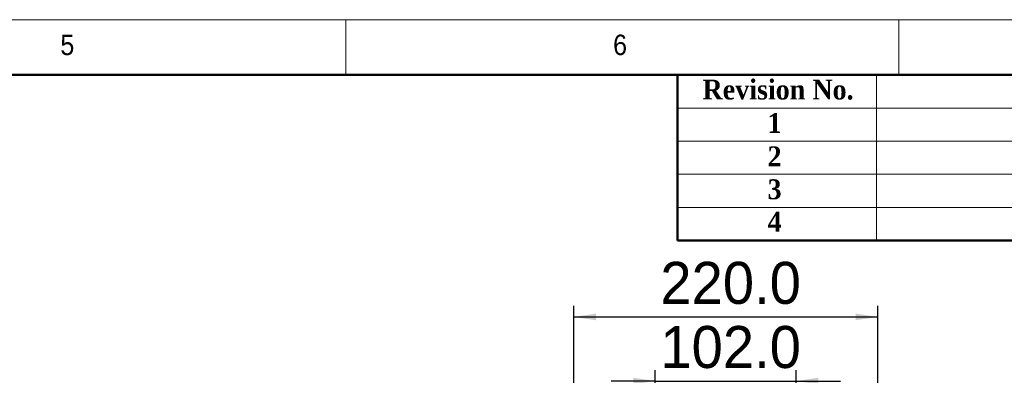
# Model space of a CAD drawing. Header units: millimetres. Extents: x 40 to 3320, y 40 to 2336.
# Tile 18 of 19: x 1844 to 2556, y 2078 to 2336. Entities that reach past the tile are written whole.
import ezdxf

# ---------------------------------------------------------------- set-up
doc = ezdxf.new("R2010")
doc.units = ezdxf.units.MM
doc.header["$LTSCALE"] = 8
doc.layers.add('DIMNS', color=7, linetype='Continuous')
doc.styles.add('SLDTEXTSTYLE0', font='Gothic.ttf', dxfattribs={"width": 0.913})
doc.styles.add('SLDTEXTSTYLE1', font='timesbd.ttf', dxfattribs={"width": 0.933})
doc.styles.add('SLDTEXTSTYLE7', font='txt')
doc.dimstyles.new('SLDDIMSTYLE0', dxfattribs={"dimtxt": 30.4, "dimasz": 16, "dimexe": 0, "dimexo": 0.0625, "dimgap": 7.6, "dimtad": 2, "dimdec": 1, "dimrnd": 1e-09, "dimzin": 4, "dimdsep": 46, "dimtxsty": 'SLDTEXTSTYLE7', "dimsah": 1, "dimcen": 0.09, "dimadec": 0, "dimazin": 1, "dimtfac": 1, "dimtdec": 1, "dimtmove": 0, "dimatfit": 0, "dimfxl": 0, "dimfrac": 2, "dimtolj": 1, "dimtzin": 12, "dimarcsym": 0})
doc.dimstyles.new('SLDDIMSTYLE1', dxfattribs={"dimtxt": 30.4, "dimasz": 16, "dimexe": 0, "dimexo": 0.0625, "dimgap": 7.6, "dimtad": 2, "dimdec": 1, "dimrnd": 1e-09, "dimzin": 4, "dimdsep": 46, "dimtxsty": 'SLDTEXTSTYLE7', "dimsah": 1, "dimcen": 0.09, "dimadec": 0, "dimazin": 1, "dimtfac": 1, "dimtdec": 1, "dimtofl": 0, "dimtmove": 0, "dimatfit": 3, "dimfxl": 0, "dimfrac": 2, "dimtolj": 1, "dimtzin": 12, "dimarcsym": 0})

# ---------------------------------------------------------------- blocks, each defined once
blk = doc.blocks.new('_D_2')
at = {"layer": 'DIMNS'}
for p, q in [((2303.87, 1954.88), (2303.87, 2082.24)), ((2405.87, 1954.88), (2405.87, 2082.24)), ((2303.87, 2074.24), (2271.87, 2074.24)), ((2303.87, 2074.24), (2405.87, 2074.24)), ((2405.87, 2074.24), (2437.87, 2074.24))]:
    blk.add_line(p, q, dxfattribs=at)
for points in [[(2303.87, 2074.24), (2287.87, 2076.64), (2287.87, 2071.84)], [(2405.87, 2074.24), (2421.87, 2071.84), (2421.87, 2076.64)]]:
    blk.add_solid(points, dxfattribs=at)
at = {"layer": 'DIMNS', "insert": (2307.5, 2114.13), "char_height": 30.4, "attachment_point": 1, "style": 'SLDTEXTSTYLE7'}
blk.add_mtext('102.0', dxfattribs=at)
blk = doc.blocks.new('_D_3')
at = {"layer": 'DIMNS'}
for p, q in [((2244.87, 1954.88), (2244.87, 2128.69)), ((2464.87, 1954.88), (2464.87, 2128.69)), ((2244.87, 2120.69), (2464.87, 2120.69))]:
    blk.add_line(p, q, dxfattribs=at)
for points in [[(2244.87, 2120.69), (2260.87, 2118.29), (2260.87, 2123.09)], [(2464.87, 2120.69), (2448.87, 2123.09), (2448.87, 2118.29)]]:
    blk.add_solid(points, dxfattribs=at)
at = {"layer": 'DIMNS', "insert": (2307.5, 2160.58), "char_height": 30.4, "attachment_point": 1, "style": 'SLDTEXTSTYLE7'}
blk.add_mtext('220.0', dxfattribs=at)

msp = doc.modelspace()

# ---------------------------------------------------------------- linework, layer by layer
at = {"color": 7, "linetype": 'Continuous', "lineweight": 18}
for p, q in [((3320, 2336), (40, 2336)), ((2080, 2296), (2080, 2336)), ((2480, 2336), (2480, 2296)), ((80, 2296), (3280, 2296)), ((2464, 2296), (2464, 2176)), ((2320, 2272), (3280, 2272)), ((2320, 2248), (3280, 2248)), ((2320, 2224), (3280, 2224)), ((2320, 2200), (3280, 2200))]:
    msp.add_line(p, q, dxfattribs=at)
at = {"color": 7, "linetype": 'Continuous', "lineweight": 50}
for p, q in [((3280, 2296), (80, 2296)), ((2320, 2296), (2320, 2176)), ((3280, 2176), (2320, 2176))]:
    msp.add_line(p, q, dxfattribs=at)

# ---------------------------------------------------------------- texts
at = {"color": 7, "linetype": 'Continuous', "lineweight": 0, "attachment_point": 1}
for s, insert, char_height, style in [('5', (1873.3333333, 2325.1704848), 14.8166667, 'SLDTEXTSTYLE0'), ('6', (2273.3333333, 2325.1704848), 14.8166667, 'SLDTEXTSTYLE0'), ('Revision No.', (2337.9920233, 2292.5852783), 14.4, 'SLDTEXTSTYLE1'), ('1', (2385.098183, 2268.3996922), 14.4, 'SLDTEXTSTYLE1'), ('2', (2385.098183, 2244.2041255), 14.4, 'SLDTEXTSTYLE1'), ('3', (2385.098183, 2220.3615997), 14.4, 'SLDTEXTSTYLE1'), ('4', (2385.098183, 2196.9306144), 14.4, 'SLDTEXTSTYLE1')]:
    msp.add_mtext(s, dxfattribs=dict(at, insert=insert, char_height=char_height, style=style))

# ---------------------------------------------------------------- dimensions: what is measured, and where the dimension line sits
at = {"layer": 'DIMNS'}
for base, p1, p2, dimstyle, picture, middle in [((2464.8652269, 2120.6923393), (2244.8652269, 1944.7151308), (2464.8652269, 1944.7151308), 'SLDDIMSTYLE1', '_D_3', (2355.931221, 2120.6923393)), ((2405.8652269, 2074.2405776), (2303.8652269, 1944.7151308), (2405.8652269, 1944.7151308), 'SLDDIMSTYLE0', '_D_2', (2355.931221, 2074.2405776))]:
    dim = msp.add_linear_dim(base=base, p1=p1, p2=p2, dimstyle=dimstyle, dxfattribs=at)
    dim.commit()
    dim.dimension.update_dxf_attribs({"geometry": picture, "text_midpoint": middle, "dimtype": 160})

doc.saveas('drawing.dxf')
